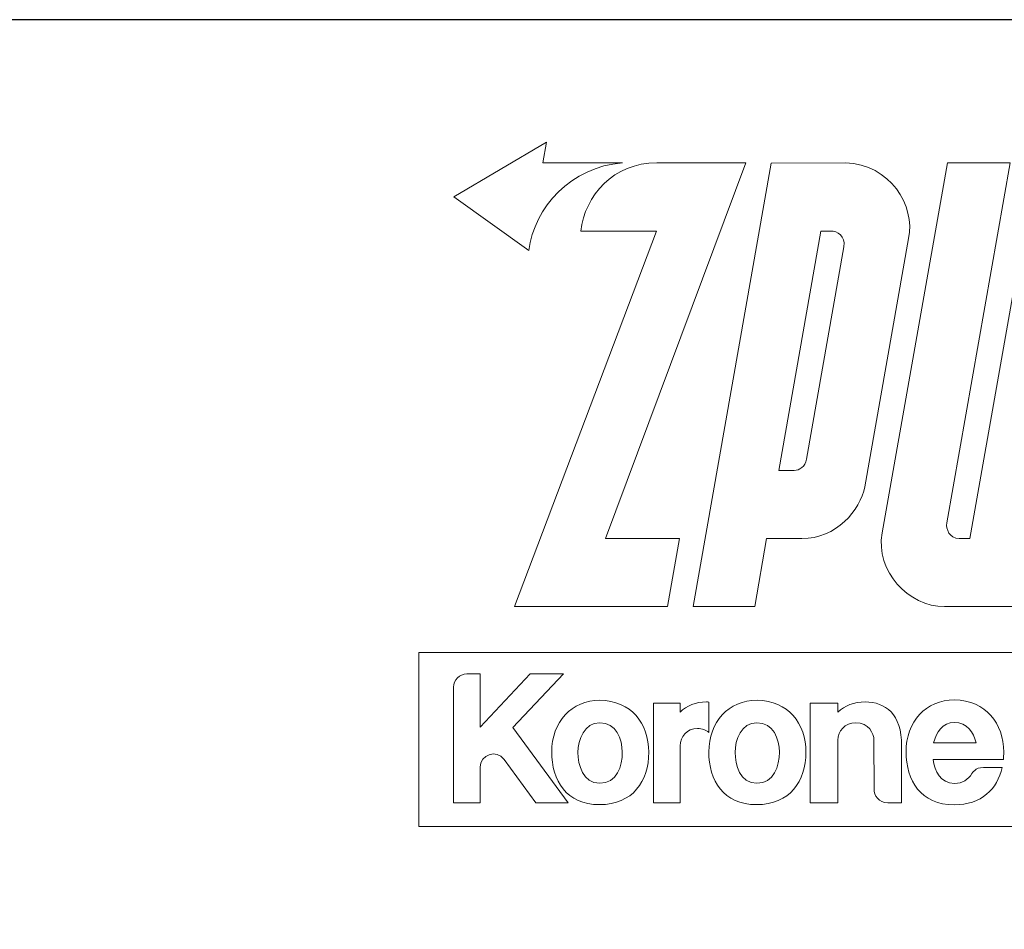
# Model space of a CAD drawing. Header units: millimetres. Extents: x -11513 to 3649, y 2330 to 12522.
# Tile 58 of 75: x -10953 to -10933, y 12167 to 12186. Entities that reach past the tile are written whole.
import ezdxf
from ezdxf.enums import TextEntityAlignment as Align

# ---------------------------------------------------------------- set-up
doc = ezdxf.new("R2010")
doc.units = ezdxf.units.MM
doc.layers.add('Aparatura', color=7, linetype='Continuous')
doc.styles.add('Arial', font='Arial', dxfattribs={"height": 1})

# ---------------------------------------------------------------- blocks, each defined once
blk = doc.blocks.new('Tabliczka_2016_RS-W_Włoszczowa')
at = {"layer": 'Aparatura'}
blk.add_lwpolyline([(0, 0), (90, 0), (90, 62), (0, 62)], close=True, dxfattribs=at)
at = {"layer": 'Aparatura', "lineweight": 5}
for points, knots in [([(66.586, 59.497), (66.586, 59.497), (66.511, 59.071), (66.511, 59.071), (66.511, 59.071), (66.511, 59.071), (68.136, 59.07), (68.136, 59.07), (68.136, 59.07), (67.095, 58.992), (66.33, 58.159), (66.223, 57.281), (66.223, 57.281), (66.223, 57.281), (64.686, 58.374), (64.686, 58.374), (64.686, 58.374), (64.686, 58.374), (66.586, 59.497), (66.586, 59.497)], [0, 0, 0, 0, 0.166667, 0.166667, 0.166667, 0.166667, 0.333333, 0.333333, 0.333333, 0.333333, 0.5, 0.5, 0.5, 0.5, 0.666667, 0.666667, 0.666667, 0.666667, 1, 1, 1, 1]), ([(70.662, 59.069), (70.662, 59.069), (67.793, 51.386), (67.793, 51.386), (67.793, 51.386), (67.793, 51.386), (69.307, 51.386), (69.307, 51.386), (69.307, 51.386), (69.307, 51.386), (69.061, 49.993), (69.061, 49.993), (69.061, 49.993), (69.061, 49.993), (65.927, 49.993), (65.927, 49.993), (65.927, 49.993), (65.927, 49.993), (68.836, 57.675), (68.836, 57.675), (68.836, 57.675), (68.836, 57.675), (67.285, 57.676), (67.285, 57.676), (67.285, 57.676), (67.373, 58.402), (67.954, 59.077), (68.838, 59.069), (68.838, 59.069), (68.838, 59.069), (70.662, 59.069), (70.662, 59.069)], [0, 0, 0, 0, 0.111111, 0.111111, 0.111111, 0.111111, 0.222222, 0.222222, 0.222222, 0.222222, 0.333333, 0.333333, 0.333333, 0.333333, 0.444444, 0.444444, 0.444444, 0.444444, 0.555556, 0.555556, 0.555556, 0.555556, 0.666667, 0.666667, 0.666667, 0.666667, 0.777778, 0.777778, 0.777778, 0.777778, 1, 1, 1, 1]), ([(73.99, 57.525), (73.99, 57.525), (73.094, 52.443), (73.094, 52.443), (73.094, 52.443), (73.003, 51.966), (72.506, 51.374), (71.806, 51.387), (71.806, 51.387), (71.806, 51.387), (71.087, 51.387), (71.087, 51.387), (71.087, 51.387), (71.087, 51.387), (70.843, 49.993), (70.843, 49.993), (70.843, 49.993), (70.843, 49.993), (69.582, 49.993), (69.582, 49.993), (69.582, 49.993), (69.582, 49.993), (71.182, 59.067), (71.182, 59.067), (71.182, 59.067), (71.182, 59.067), (72.697, 59.069), (72.697, 59.069), (72.697, 59.069), (73.608, 59.049), (74.136, 58.186), (73.99, 57.525)], [0, 0, 0, 0, 0.111111, 0.111111, 0.111111, 0.111111, 0.222222, 0.222222, 0.222222, 0.222222, 0.333333, 0.333333, 0.333333, 0.333333, 0.444444, 0.444444, 0.444444, 0.444444, 0.555556, 0.555556, 0.555556, 0.555556, 0.666667, 0.666667, 0.666667, 0.666667, 0.777778, 0.777778, 0.777778, 0.777778, 1, 1, 1, 1]), ([(77.858, 59.069), (77.858, 59.069), (76.258, 49.993), (76.258, 49.993), (76.258, 49.993), (76.258, 49.993), (74.724, 49.993), (74.724, 49.993), (74.724, 49.993), (73.989, 49.993), (73.31, 50.718), (73.448, 51.499), (73.448, 51.499), (73.448, 51.499), (74.783, 59.069), (74.783, 59.069), (74.783, 59.069), (74.783, 59.069), (76.071, 59.069), (76.071, 59.069), (76.071, 59.069), (76.071, 59.069), (74.772, 51.705), (74.772, 51.705), (74.772, 51.705), (74.75, 51.577), (74.825, 51.387), (75.023, 51.387), (75.023, 51.387), (75.023, 51.387), (75.245, 51.387), (75.245, 51.387), (75.245, 51.387), (75.245, 51.387), (76.6, 59.069), (76.6, 59.069), (76.6, 59.069), (76.6, 59.069), (77.858, 59.069), (77.858, 59.069)], [0, 0, 0, 0, 0.090909, 0.090909, 0.090909, 0.090909, 0.181818, 0.181818, 0.181818, 0.181818, 0.272727, 0.272727, 0.272727, 0.272727, 0.363636, 0.363636, 0.363636, 0.363636, 0.454545, 0.454545, 0.454545, 0.454545, 0.545455, 0.545455, 0.545455, 0.545455, 0.636364, 0.636364, 0.636364, 0.636364, 0.727273, 0.727273, 0.727273, 0.727273, 0.818182, 0.818182, 0.818182, 0.818182, 1, 1, 1, 1]), ([(72.668, 57.354), (72.707, 57.576), (72.529, 57.676), (72.399, 57.676), (72.399, 57.676), (72.399, 57.676), (72.198, 57.675), (72.198, 57.675), (72.198, 57.675), (72.198, 57.675), (71.335, 52.78), (71.335, 52.78), (71.335, 52.78), (71.335, 52.78), (71.652, 52.78), (71.652, 52.78), (71.652, 52.78), (71.755, 52.78), (71.874, 52.852), (71.902, 53.008), (71.902, 53.008), (71.902, 53.008), (72.668, 57.354), (72.668, 57.354)], [0, 0, 0, 0, 0.142857, 0.142857, 0.142857, 0.142857, 0.285714, 0.285714, 0.285714, 0.285714, 0.428571, 0.428571, 0.428571, 0.428571, 0.571429, 0.571429, 0.571429, 0.571429, 0.714286, 0.714286, 0.714286, 0.714286, 1, 1, 1, 1]), ([(63.972, 49.055), (63.972, 49.055), (83.258, 49.055), (83.258, 49.055), (83.258, 49.055), (83.258, 49.055), (83.258, 45.497), (83.258, 45.497), (83.258, 45.497), (83.258, 45.497), (63.972, 45.497), (63.972, 45.497), (63.972, 45.497), (63.972, 45.497), (63.972, 49.055), (63.972, 49.055)], [0, 0, 0, 0, 0.2, 0.2, 0.2, 0.2, 0.4, 0.4, 0.4, 0.4, 0.6, 0.6, 0.6, 0.6, 1, 1, 1, 1]), ([(64.953, 48.615), (64.953, 48.615), (65.226, 48.615), (65.226, 48.615), (65.226, 48.615), (65.226, 48.615), (65.226, 47.529), (65.226, 47.529), (65.226, 47.529), (65.226, 47.529), (66.252, 48.615), (66.252, 48.615), (66.252, 48.615), (66.252, 48.615), (66.933, 48.615), (66.933, 48.615), (66.933, 48.615), (66.933, 48.615), (65.897, 47.523), (65.897, 47.523), (65.897, 47.523), (65.897, 47.523), (67.026, 45.982), (67.026, 45.982), (67.026, 45.982), (67.026, 45.982), (66.368, 45.982), (66.368, 45.982), (66.368, 45.982), (66.368, 45.982), (65.721, 46.865), (65.721, 46.865), (65.721, 46.865), (65.56, 47.085), (65.226, 46.96), (65.226, 46.71), (65.226, 46.71), (65.226, 46.71), (65.226, 45.982), (65.226, 45.982), (65.226, 45.982), (65.226, 45.982), (64.683, 45.982), (64.683, 45.982), (64.683, 45.982), (64.683, 45.982), (64.683, 48.344), (64.683, 48.344), (64.683, 48.344), (64.683, 48.49), (64.805, 48.615), (64.953, 48.615)], [0, 0, 0, 0, 0.071429, 0.071429, 0.071429, 0.071429, 0.142857, 0.142857, 0.142857, 0.142857, 0.214286, 0.214286, 0.214286, 0.214286, 0.285714, 0.285714, 0.285714, 0.285714, 0.357143, 0.357143, 0.357143, 0.357143, 0.428571, 0.428571, 0.428571, 0.428571, 0.5, 0.5, 0.5, 0.5, 0.571429, 0.571429, 0.571429, 0.571429, 0.642857, 0.642857, 0.642857, 0.642857, 0.714286, 0.714286, 0.714286, 0.714286, 0.785714, 0.785714, 0.785714, 0.785714, 0.857143, 0.857143, 0.857143, 0.857143, 1, 1, 1, 1]), ([(66.691, 47.023), (66.691, 47.624), (67.094, 48.083), (67.678, 48.077), (67.678, 48.077), (68.311, 48.07), (68.677, 47.599), (68.677, 47.015), (68.677, 47.015), (68.677, 46.424), (68.349, 45.94), (67.666, 45.942), (67.666, 45.942), (66.993, 45.944), (66.691, 46.434), (66.691, 47.023)], [0, 0, 0, 0, 0.2, 0.2, 0.2, 0.2, 0.4, 0.4, 0.4, 0.4, 0.6, 0.6, 0.6, 0.6, 1, 1, 1, 1]), ([(68.773, 48.018), (68.773, 48.018), (69.317, 48.018), (69.317, 48.018), (69.317, 48.018), (69.317, 48.018), (69.317, 47.834), (69.317, 47.834), (69.317, 47.834), (69.448, 47.966), (69.643, 48.042), (69.856, 48.042), (69.856, 48.042), (69.872, 48.042), (69.888, 48.042), (69.904, 48.041), (69.904, 48.041), (69.904, 48.041), (69.904, 47.418), (69.904, 47.418), (69.904, 47.418), (69.848, 47.467), (69.771, 47.501), (69.671, 47.501), (69.671, 47.501), (69.457, 47.501), (69.317, 47.327), (69.317, 47.147), (69.317, 47.147), (69.317, 47.147), (69.317, 45.982), (69.317, 45.982), (69.317, 45.982), (69.317, 45.982), (68.773, 45.982), (68.773, 45.982), (68.773, 45.982), (68.773, 45.982), (68.773, 48.018), (68.773, 48.018)], [0, 0, 0, 0, 0.090909, 0.090909, 0.090909, 0.090909, 0.181818, 0.181818, 0.181818, 0.181818, 0.272727, 0.272727, 0.272727, 0.272727, 0.363636, 0.363636, 0.363636, 0.363636, 0.454545, 0.454545, 0.454545, 0.454545, 0.545455, 0.545455, 0.545455, 0.545455, 0.636364, 0.636364, 0.636364, 0.636364, 0.727273, 0.727273, 0.727273, 0.727273, 0.818182, 0.818182, 0.818182, 0.818182, 1, 1, 1, 1]), ([(69.904, 47.023), (69.904, 47.624), (70.307, 48.083), (70.891, 48.077), (70.891, 48.077), (71.525, 48.07), (71.891, 47.599), (71.891, 47.015), (71.891, 47.015), (71.891, 46.424), (71.562, 45.94), (70.88, 45.942), (70.88, 45.942), (70.207, 45.944), (69.904, 46.434), (69.904, 47.023)], [0, 0, 0, 0, 0.2, 0.2, 0.2, 0.2, 0.4, 0.4, 0.4, 0.4, 0.6, 0.6, 0.6, 0.6, 1, 1, 1, 1]), ([(71.977, 48.018), (71.977, 48.018), (72.542, 48.018), (72.542, 48.018), (72.542, 48.018), (72.542, 48.018), (72.542, 47.834), (72.542, 47.834), (72.542, 47.834), (72.679, 47.966), (72.882, 48.042), (73.103, 48.042), (73.103, 48.042), (73.517, 48.042), (73.848, 47.794), (73.848, 47.147), (73.848, 47.147), (73.848, 47.147), (73.848, 45.982), (73.848, 45.982), (73.848, 45.982), (73.848, 45.982), (73.565, 45.982), (73.565, 45.982), (73.565, 45.982), (73.374, 45.982), (73.283, 46.13), (73.283, 46.256), (73.283, 46.256), (73.283, 46.256), (73.282, 47.263), (73.282, 47.263), (73.282, 47.263), (73.283, 47.396), (73.175, 47.617), (72.911, 47.617), (72.911, 47.617), (72.688, 47.617), (72.542, 47.443), (72.542, 47.263), (72.542, 47.263), (72.542, 47.263), (72.542, 45.982), (72.542, 45.982), (72.542, 45.982), (72.542, 45.982), (71.977, 45.982), (71.977, 45.982), (71.977, 45.982), (71.977, 45.982), (71.977, 48.018), (71.977, 48.018)], [0, 0, 0, 0, 0.071429, 0.071429, 0.071429, 0.071429, 0.142857, 0.142857, 0.142857, 0.142857, 0.214286, 0.214286, 0.214286, 0.214286, 0.285714, 0.285714, 0.285714, 0.285714, 0.357143, 0.357143, 0.357143, 0.357143, 0.428571, 0.428571, 0.428571, 0.428571, 0.5, 0.5, 0.5, 0.5, 0.571429, 0.571429, 0.571429, 0.571429, 0.642857, 0.642857, 0.642857, 0.642857, 0.714286, 0.714286, 0.714286, 0.714286, 0.785714, 0.785714, 0.785714, 0.785714, 0.857143, 0.857143, 0.857143, 0.857143, 1, 1, 1, 1]), ([(74.926, 46.376), (75.098, 46.376), (75.213, 46.458), (75.283, 46.576), (75.283, 46.576), (75.29, 46.587), (75.358, 46.703), (75.519, 46.703), (75.519, 46.703), (75.519, 46.703), (75.903, 46.703), (75.903, 46.703), (75.903, 46.703), (75.804, 46.261), (75.481, 45.936), (74.92, 45.938), (74.92, 45.938), (74.243, 45.94), (73.939, 46.433), (73.939, 47.024), (73.939, 47.024), (73.939, 47.629), (74.344, 48.09), (74.931, 48.084), (74.931, 48.084), (75.569, 48.077), (75.936, 47.604), (75.936, 47.016), (75.936, 47.016), (75.936, 46.964), (75.934, 46.912), (75.929, 46.862), (75.929, 46.862), (75.929, 46.862), (75.379, 46.862), (75.379, 46.862), (75.379, 46.862), (75.379, 46.862), (75.379, 46.862), (75.379, 46.862), (75.379, 46.862), (75.379, 46.862), (74.491, 46.862), (74.491, 46.862), (74.491, 46.862), (74.524, 46.629), (74.643, 46.376), (74.926, 46.376)], [0, 0, 0, 0, 0.076923, 0.076923, 0.076923, 0.076923, 0.153846, 0.153846, 0.153846, 0.153846, 0.230769, 0.230769, 0.230769, 0.230769, 0.307692, 0.307692, 0.307692, 0.307692, 0.384615, 0.384615, 0.384615, 0.384615, 0.461538, 0.461538, 0.461538, 0.461538, 0.538462, 0.538462, 0.538462, 0.538462, 0.615385, 0.615385, 0.615385, 0.615385, 0.692308, 0.692308, 0.692308, 0.692308, 0.769231, 0.769231, 0.769231, 0.769231, 0.846154, 0.846154, 0.846154, 0.846154, 1, 1, 1, 1]), ([(67.673, 46.378), (68.026, 46.378), (68.134, 46.732), (68.134, 47.014), (68.134, 47.014), (68.134, 47.279), (68.015, 47.617), (67.673, 47.617), (67.673, 47.617), (67.355, 47.617), (67.228, 47.263), (67.228, 47.011), (67.228, 47.011), (67.228, 46.755), (67.327, 46.378), (67.673, 46.378)], [0, 0, 0, 0, 0.2, 0.2, 0.2, 0.2, 0.4, 0.4, 0.4, 0.4, 0.6, 0.6, 0.6, 0.6, 1, 1, 1, 1]), ([(70.886, 46.378), (71.24, 46.378), (71.347, 46.732), (71.347, 47.014), (71.347, 47.014), (71.347, 47.279), (71.229, 47.617), (70.886, 47.617), (70.886, 47.617), (70.569, 47.617), (70.442, 47.263), (70.442, 47.011), (70.442, 47.011), (70.442, 46.755), (70.541, 46.378), (70.886, 46.378)], [0, 0, 0, 0, 0.2, 0.2, 0.2, 0.2, 0.4, 0.4, 0.4, 0.4, 0.6, 0.6, 0.6, 0.6, 1, 1, 1, 1]), ([(75.37, 47.206), (75.323, 47.42), (75.192, 47.622), (74.926, 47.622), (74.926, 47.622), (74.684, 47.622), (74.552, 47.416), (74.503, 47.206), (74.503, 47.206), (74.503, 47.206), (75.37, 47.206), (75.37, 47.206)], [0, 0, 0, 0, 0.25, 0.25, 0.25, 0.25, 0.5, 0.5, 0.5, 0.5, 1, 1, 1, 1])]:
    blk.add_open_spline(points, degree=3, knots=knots, dxfattribs=at)
at = {"layer": 'Aparatura', "color": 1, "lineweight": 5, "style": 'Arial'}
for tag, p in [('3-2017-00001/0001', (82.135, 29.517)), ('2017', (32.181, 29.517)), ('...', (77.439, 24.317))]:
    blk.add_attdef(tag, text='', height=2, dxfattribs=at).set_placement(p, align=Align.RIGHT)

msp = doc.modelspace()

# ---------------------------------------------------------------- block references
msp.add_blockref('Tabliczka_2016_RS-W_Włoszczowa', (-11009.018, 12123.591))

doc.saveas('drawing.dxf')
